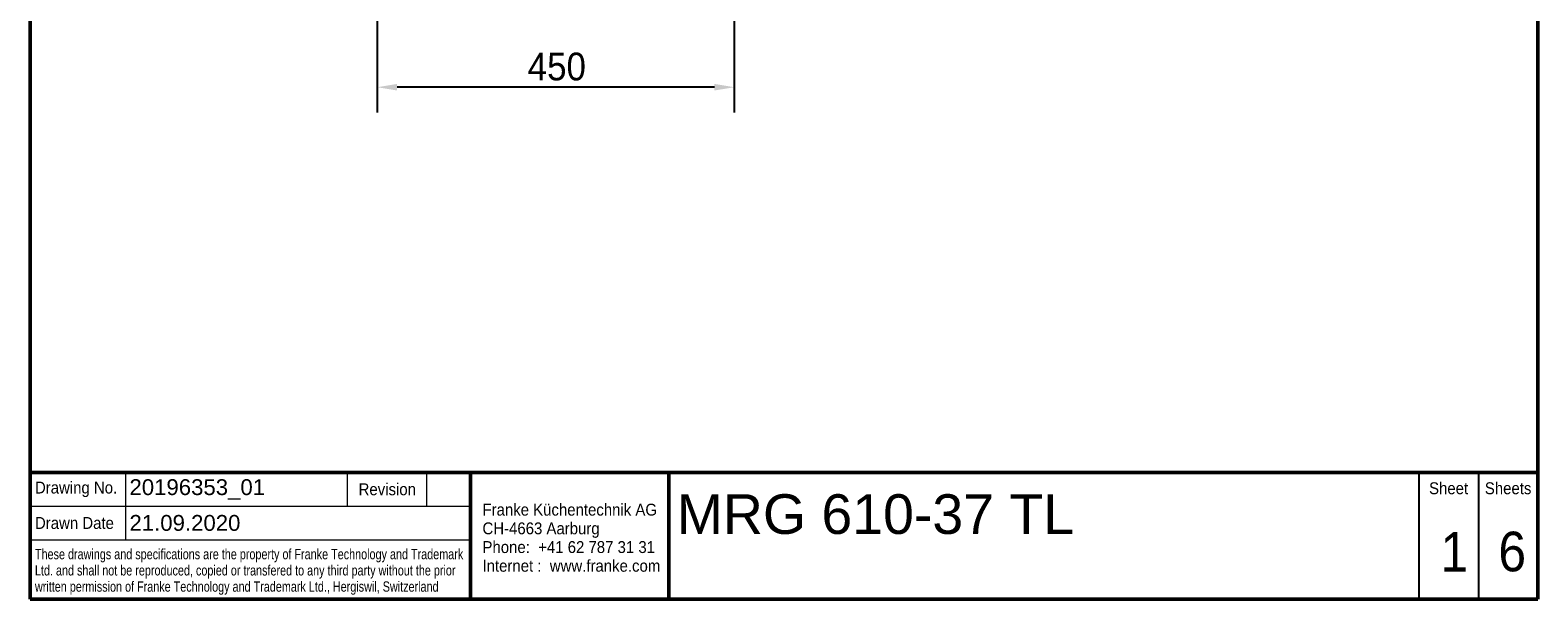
# Model space of a CAD drawing. Header units: millimetres. Extents: x 100 to 2000, y 93 to 3947.
# Tile 1 of 20: x 100 to 2000, y 93 to 818. Entities that reach past the tile are written whole.
import ezdxf
from ezdxf.enums import TextEntityAlignment as Align

# ---------------------------------------------------------------- set-up
doc = ezdxf.new("R2010")
doc.units = ezdxf.units.MM
doc.header["$LTSCALE"] = 10
for name, color, linetype, lineweight in [('Dimensions(ISO)', 7, 'Continuous', 25), ('Sketch Geometry(DIN)', 7, 'Continuous', 50), ('Sketch Geometry(ISO)', 7, 'Continuous', 50), ('Symbole(DIN)', 7, 'Continuous', 25)]:
    doc.layers.add(name, color=color, linetype=linetype, lineweight=lineweight)
doc.styles.add('Text Style20', font='arial.ttf')
doc.styles.add('Text Style40', font='arial.ttf')
doc.styles.add('Text Style9', font='arial.ttf')
doc.styles.add('Text_3.5mm', font='arial.ttf', dxfattribs={"width": 0.9})
doc.styles.add('Text__1.3mm', font='arial.ttf', dxfattribs={"width": 0.9})
doc.styles.add('Text__1.5mm', font='arial.ttf', dxfattribs={"width": 0.9})
doc.styles.add('Text__3.5mm', font='arial.ttf', dxfattribs={"width": 0.9})
doc.styles.add('Text__5.0mm', font='arial.ttf', dxfattribs={"width": 0.9})
doc.dimstyles.new('KS-STANDARD', dxfattribs={"dimscale": 10, "dimtxt": 3.5, "dimasz": 2.5, "dimexe": 3.175, "dimexo": 0, "dimgap": 0.8, "dimtad": 1, "dimdec": 1, "dimrnd": 1e-08, "dimtxsty": 'Text_3.5mm', "dimcen": 0.09, "dimdle": 10, "dimclrd": 7, "dimclre": 7, "dimclrt": 7, "dimadec": 0, "dimazin": 2, "dimtfac": 0.714286, "dimtdec": 4, "dimtmove": 0, "dimatfit": 3, "dimfxl": 0, "dimtolj": 1, "dimlwd": 25, "dimlwe": 25, "dimarcsym": 0})

# ---------------------------------------------------------------- blocks, each defined once
blk = doc.blocks.new('Title Blocks FKT-Marketing')
at = {"layer": 'Sketch Geometry(DIN)', "color": 7, "linetype": 'Continuous', "lineweight": 50}
for p, q in [((97.45, 118.35), (287.45, 118.35)), ((97.45, 118.35), (97.45, 102.35)), ((152.95, 118.35), (152.95, 102.35)), ((177.95, 102.35), (177.95, 118.35)), ((287.45, 102.35), (287.45, 118.35)), ((97.45, 102.35), (287.45, 102.35))]:
    blk.add_line(p, q, dxfattribs=at)
at = {"layer": 'Sketch Geometry(DIN)', "color": 7, "linetype": 'Continuous', "lineweight": 18}
for p, q in [((109.45, 118.35), (109.45, 109.85)), ((137.45, 114.1), (137.45, 118.35)), ((147.45, 114.1), (147.45, 118.35)), ((97.45, 114.1), (152.95, 114.1)), ((97.45, 109.85), (152.95, 109.85))]:
    blk.add_line(p, q, dxfattribs=at)
at = {"layer": 'Sketch Geometry(DIN)', "color": 7, "linetype": 'Continuous', "lineweight": 25}
for p, q in [((272.45, 118.35), (272.45, 102.35)), ((279.95, 118.35), (279.95, 102.35))]:
    blk.add_line(p, q, dxfattribs=at)
at = {"layer": 'Symbole(DIN)', "color": 7, "style": 'Text__1.5mm'}
for s, insert, char_height, width, attachment_point in [('\\fArial|b0|i0;Drawing No.', (98.05, 116.22), 1.4986, 15.7321, 4), ('Revision', (142.45, 116.22), 1.499, 13.4705, 5), ('Sheet', (276.2, 116.35), 1.499, 6.6871, 5), ('Sheets', (283.7, 116.35), 1.499, 6.6871, 5), ('Drawn Date', (98.05, 111.97), 1.499, 13.6702, 4)]:
    blk.add_mtext(s, dxfattribs=dict(at, insert=insert, char_height=char_height, width=width, attachment_point=attachment_point))
at = {"layer": 'Symbole(DIN)', "color": 7, "attachment_point": 4, "line_spacing_factor": 0.944221}
for s, insert, char_height, width, style in [('\\fArial|b0|i0;{\\H1.4986;Franke Küchentechnik AG\\PCH-4663 Aarburg\\PPhone:  +41 62 787 31 31\\PInternet :  www.franke.com}', (154.45, 110.11), 1.4986, 34.1835, 'Text__3.5mm'), ('\\fArial|b0|i0;\\W0.75;These drawings and specifications are the property of Franke Technology and Trademark Ltd. and shall not be reproduced, copied or transfered to any third party without the prior written permission of Franke Technology and Trademark Ltd., Hergiswil, Switzerland', (98.05, 105.81), 1.3, 54.5435, 'Text__1.3mm')]:
    blk.add_mtext(s, dxfattribs=dict(at, insert=insert, char_height=char_height, width=width, style=style))
at = {"layer": 'Symbole(DIN)', "color": 7}
for tag, p, height, style in [('Document_Number_001', (109.96, 115.5), 2, 'Text Style40'), ('Title_001', (178.93, 110.6), 5, 'Text Style20'), ('Drawn_Date_001', (109.96, 110.99), 2, 'Text Style40')]:
    blk.add_attdef(tag, p, '', height=height, dxfattribs=dict(at, style=style))
at = {"layer": 'Symbole(DIN)', "color": 7, "style": 'Text Style40'}
blk.add_attdef('Revision_Index_1', text='', height=2, dxfattribs=at).set_placement((150.2, 116.22), align=Align.MIDDLE_CENTER)
at = {"layer": 'Symbole(DIN)', "color": 7, "style": 'Text__5.0mm', "width": 0.9}
for tag, p in [('Sheet_number_001', (275.18, 105.84)), ('Number_of_sheets_001', (282.47, 105.88))]:
    blk.add_attdef(tag, p, '', height=5, dxfattribs=at)
at = {"layer": 'Symbole(DIN)', "color": 7, "style": 'Text Style9'}
blk.add_attdef('Auxiliary_Remark1', text='', height=3.5, dxfattribs=at).set_placement((179.45, 105.85), align=Align.MIDDLE_LEFT)
blk = doc.blocks.new('Borders Marketing Border')
at = {"layer": 'Sketch Geometry(ISO)'}
for p, q in [((10, 10), (10, 287)), ((200, 287), (200, 10)), ((200, 10), (10, 10))]:
    blk.add_line(p, q, dxfattribs=at)
blk = doc.blocks.new('*D7')
at = {"layer": 'Defpoints', "color": 0, "linetype": 'Continuous'}
for p in [(537.4, 861.1), (987.4, 861.1), (537.4, 746)]:
    blk.add_point(p, dxfattribs=at)
at = {"layer": 'Dimensions(ISO)', "color": 7, "linetype": 'Continuous', "lineweight": 25}
for p, q in [((537.4, 861.1), (537.4, 714.3)), ((987.4, 861.1), (987.4, 714.3)), ((962.4, 746), (562.4, 746))]:
    blk.add_line(p, q, dxfattribs=at)
at = {"layer": 'Dimensions(ISO)', "color": 7, "linetype": 'Continuous'}
for points in [[(562.4, 750.2), (562.4, 741.9), (537.4, 746)], [(962.4, 750.2), (962.4, 741.9), (987.4, 746)]]:
    blk.add_solid(points, dxfattribs=at)
at = {"layer": 'Dimensions(ISO)', "color": 7, "linetype": 'Continuous', "lineweight": 25, "insert": (727, 771.9), "char_height": 35, "attachment_point": 4, "style": 'Text_3.5mm'}
blk.add_mtext('\\A1;450', dxfattribs=at)

msp = doc.modelspace()

# ---------------------------------------------------------------- block references
at = {"xscale": 10, "yscale": 10, "zscale": 10}
msp.add_blockref('Borders Marketing Border', (0, 0), dxfattribs=at)
msp.add_blockref('Title Blocks FKT-Marketing', (-874.46, -923.48), dxfattribs=at).add_auto_attribs({'Title_001': 'MRG 610-37 TL', 'Document_Number_001': '20196353_01', 'Drawn_Date_001': '21.09.2020', 'Sheet_number_001': '1', 'Number_of_sheets_001': '6'})

# ---------------------------------------------------------------- dimensions: what is measured, and where the dimension line sits
at = {"layer": 'Dimensions(ISO)', "color": 7, "linetype": 'Continuous', "lineweight": 25}
dim = msp.add_linear_dim(base=(537.39, 746.02), p1=(987.39, 861.08), p2=(537.39, 861.08), dimstyle='KS-STANDARD', override={"dimgap": 0.8, "dimdec": 1, "dimtol": 0, "dimlim": 0, "dimtp": 0, "dimtm": 0, "dimtdec": 4, "dimtofl": 0, "dimatfit": 1}, dxfattribs=at)
dim.commit()
dim.dimension.update_dxf_attribs({"geometry": '*D7', "text_midpoint": (762.39, 746.02), "dimtype": 160})

doc.saveas('drawing.dxf')
